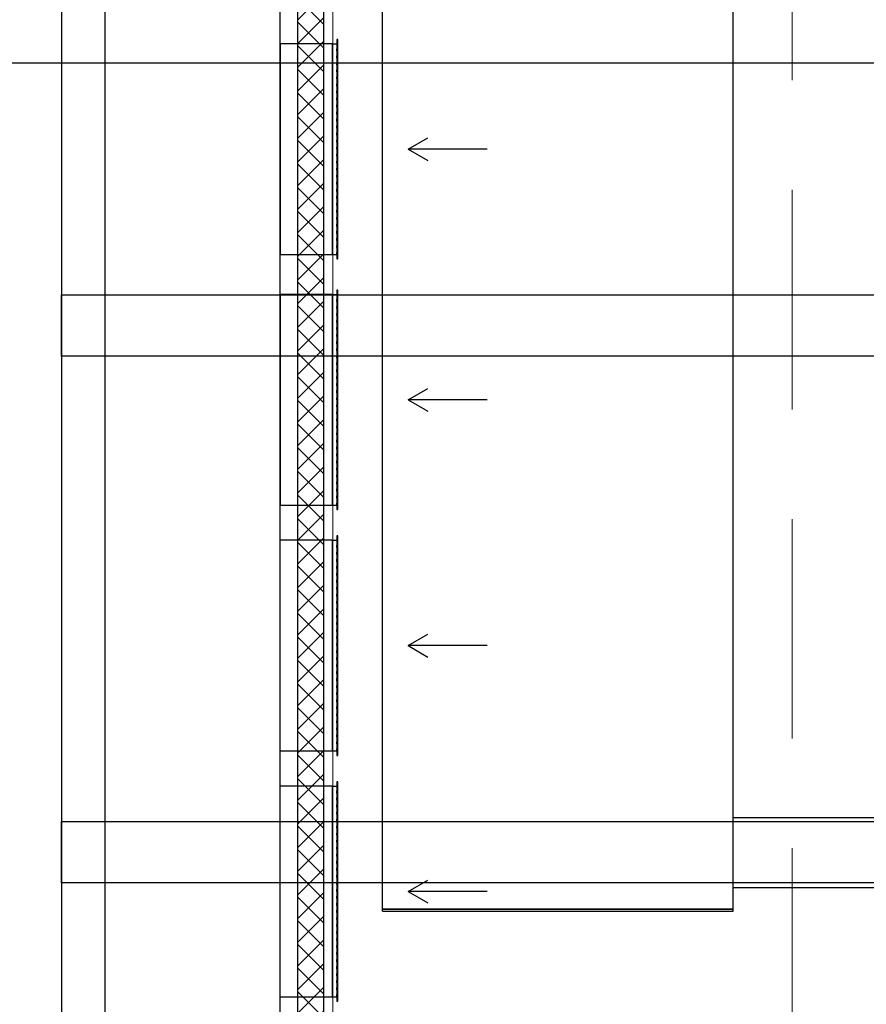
# Model space of a CAD drawing. Header units: centimetres. Extents: x -228435 to 46820, y -89367 to 152985.
# Tile 28 of 256: x -57994 to -53169, y 5638 to 11246. Entities that reach past the tile are written whole.
import ezdxf

# ---------------------------------------------------------------- set-up
doc = ezdxf.new("R2010")
doc.units = ezdxf.units.CM
doc.header["$LTSCALE"] = 50
for name, pattern in [('Balustrady$0$DASHED', [0.75, 0.5, -0.25]), ('CADVENT_HIDDEN', [0.8, 0.25, -0.55]), ('Kondygnacja  -0_5$0$HIDDEN', [9.525, 6.35, -3.175]), ('Kondygnacja  -0_5$0$HIDDEN2', [4.7625, 3.175, -1.5875]), ('Osie rzutów$0$DASHDOT2', [12.7, 6.35, -3.175, 0, -3.175])]:
    doc.linetypes.add(name, pattern=pattern)
doc.layers.get('0').update_dxf_attribs({"color": 8})
for name, color, linetype in [('bgde-nawiewEXP', 250, 'Continuous'), ('bgde-wywiewEXP', 250, 'Continuous'), ('bgde-wywiewHIDDEN', 250, 'Continuous'), ('bgde_AJ_strzałki', 7, 'Continuous'), ('Kondygnacja  -0_5$0$ARCH_GK', 8, 'Continuous'), ('Kondygnacja  -0_5$0$ARCH_KONSTR_POWYŻEJ RZUTU', 8, 'Kondygnacja  -0_5$0$HIDDEN'), ('Kondygnacja  -0_5$0$ARCH_KONSTR_POWYŻEJ RZUTU_IST', 8, 'Kondygnacja  -0_5$0$HIDDEN2'), ('Osie rzutów$0$ARCH_INFO_OSIE_IST', 8, 'Osie rzutów$0$DASHDOT2'), ('Osie rzutów$0$ARCH_INFO_OSIE_OPISY_IST', 8, 'Continuous')]:
    doc.layers.add(name, color=color, linetype=linetype)
doc.layers.add('Kondygnacja  -0_5$0$ARCH_WIDOK', color=8, linetype='Continuous', lineweight=13)

# ---------------------------------------------------------------- blocks, each defined once
blk = doc.blocks.new('Osie rzutów')
at = {"layer": 'Osie rzutów$0$ARCH_INFO_OSIE_IST', "ltscale": 10}
blk.add_line((4436.04, 5600), (15156.54, 5600), dxfattribs=at)
blk = doc.blocks.new('Kondygnacja  -0_5$0$konstrukcja istniejąca -0.5')
at = {"layer": 'Kondygnacja  -0_5$0$ARCH_KONSTR_POWYŻEJ RZUTU_IST', "ltscale": 10}
for points in [[(6338.46, 6175), (6338.46, 5025)], [(7382, 5432.89), (6338.46, 5432.89), (6338.46, 5467.89), (7382, 5467.89)], [(7382, 5132.89), (6338.46, 5132.89), (6338.46, 5167.89), (7382, 5167.89)]]:
    blk.add_lwpolyline(points, dxfattribs=at)
blk = doc.blocks.new('strzałki2')
at = {"layer": 'bgde_AJ_strzałki'}
for p, q in [((0, 686.6), (-64.9, 574.6, 1393)), ((0, 236.6), (0, 686.6)), ((0, 686.6), (64.9, 574.6, 1393))]:
    blk.add_line(p, q, dxfattribs=at)

msp = doc.modelspace()

# ---------------------------------------------------------------- hatches: boundary and pattern name
at = {"layer": 'Kondygnacja  -0_5$0$ARCH_GK', "linetype": 'Continuous', "lineweight": -3}
h = msp.add_hatch(dxfattribs=at)
h.set_pattern_fill('ANSI37', color=256, scale=30, style=0)
h.set_pattern_definition([(45, (-121140, -45000), (-67.35192, 67.35192), []), (135, (-121140, -45000), (-67.35192, -67.35192), [])])
h.paths.add_polyline_path([(-56410, 4850), (-56260, 4850), (-56260, 53640), (-56376.667, 53640), (-56410, 53540)], flags=0)
h.paths.add_polyline_path([(-56410, 53740), (-56376.667, 53640), (-56260, 53640), (-56260, 56010), (-56410, 56160)], flags=0)

# ---------------------------------------------------------------- linework, layer by layer
at = {"linetype": 'Balustrady$0$DASHED', "lineweight": 20, "ltscale": 50}
msp.add_lwpolyline([(-53592.361, 52511.025), (-51070.214, 52511.025), (-51070.214, 5276.785), (-53592.361, 5276.785)], close=True, dxfattribs=at)
at = {"layer": 'bgde-nawiewEXP', "linetype": 'Continuous'}
for points in [[(-55927.061, 6168.983), (-53927.061, 6168.983), (-53927.061, 6178.983), (-55927.061, 6178.983), (-55927.061, 21825.56)], [(-55927.061, 6168.983), (-55927.061, 6178.983), (-53927.061, 6178.983), (-53927.061, 13603.947)]]:
    msp.add_lwpolyline(points, dxfattribs=at)
msp.add_lwpolyline([(-53927.061, 6301.338), (-53927.061, 6701.338), (-52195.805, 6701.338), (-52195.805, 6301.338)], close=True, dxfattribs=at)
at = {"layer": 'bgde-wywiewEXP', "linetype": 'Continuous'}
for points in [[(-57509.347, 5580.544), (-56509.347, 5580.544), (-56509.347, 15410.754), (-57509.347, 15410.754)], [(-56509.347, 9908.453), (-56210.362, 9908.453), (-56210.362, 11108.453), (-56509.347, 11108.453)], [(-56186.362, 9883.453), (-56180.362, 9883.453), (-56180.362, 11133.453), (-56186.362, 11133.453)], [(-56186.362, 8455.754), (-56180.362, 8455.754), (-56180.362, 9705.754), (-56186.362, 9705.754)], [(-56509.347, 8480.754), (-56210.362, 8480.754), (-56210.362, 9680.754), (-56509.347, 9680.754)], [(-56186.362, 7055.754), (-56180.362, 7055.754), (-56180.362, 8305.754), (-56186.362, 8305.754)], [(-56186.362, 5655.754), (-56180.362, 5655.754), (-56180.362, 6905.754), (-56186.362, 6905.754)]]:
    msp.add_lwpolyline(points, close=True, dxfattribs=at)
for points in [[(-56210.362, 9908.453), (-56210.362, 11108.453), (-56186.362, 11108.453)], [(-56210.362, 9908.453), (-56186.362, 9908.453)], [(-56210.362, 8480.754), (-56210.362, 9680.754), (-56186.362, 9680.754)], [(-56210.362, 8480.754), (-56186.362, 8480.754)], [(-56509.347, 7080.754), (-56210.362, 7080.754), (-56210.362, 8280.754), (-56509.347, 8280.754)], [(-56210.362, 7080.754), (-56210.362, 8280.754), (-56186.362, 8280.754)], [(-56210.362, 7080.754), (-56186.362, 7080.754)], [(-56509.347, 5680.754), (-56210.362, 5680.754), (-56210.362, 6880.754), (-56509.347, 6880.754)], [(-56210.362, 5680.754), (-56210.362, 6880.754), (-56186.362, 6880.754)], [(-56210.362, 5680.754), (-56186.362, 5680.754)]]:
    msp.add_lwpolyline(points, dxfattribs=at)
at = {"layer": 'bgde-wywiewHIDDEN', "linetype": 'CADVENT_HIDDEN'}
for points in [[(-56210.362, 9908.453), (-56210.362, 11108.453), (-56186.362, 11108.453), (-56186.362, 9908.453), (-56186.362, 11108.453)], [(-56210.362, 9908.453), (-56186.362, 9908.453)], [(-56210.362, 8480.754), (-56210.362, 9680.754), (-56186.362, 9680.754), (-56186.362, 8480.754), (-56186.362, 9680.754)], [(-56210.362, 8480.754), (-56186.362, 8480.754)], [(-56509.347, 7080.754), (-56509.347, 8280.754)], [(-56210.362, 7080.754), (-56210.362, 8280.754), (-56186.362, 8280.754), (-56186.362, 7080.754), (-56186.362, 8280.754)], [(-56210.362, 7080.754), (-56186.362, 7080.754)], [(-56509.347, 5680.754), (-56509.347, 6880.754)], [(-56210.362, 5680.754), (-56210.362, 6880.754), (-56186.362, 6880.754), (-56186.362, 5680.754), (-56186.362, 6880.754)], [(-56210.362, 5680.754), (-56186.362, 5680.754)]]:
    msp.add_lwpolyline(points, dxfattribs=at)
for points in [[(-56186.362, 9883.453), (-56180.362, 9883.453), (-56180.362, 11133.453), (-56186.362, 11133.453)], [(-56186.362, 11133.453), (-56186.362, 11133.453)], [(-56210.362, 9908.453), (-56210.362, 9908.453)], [(-56186.362, 9883.453), (-56186.362, 9883.453)], [(-56186.362, 9883.453), (-56186.362, 9883.453)], [(-56186.362, 8455.754), (-56180.362, 8455.754), (-56180.362, 9705.754), (-56186.362, 9705.754)], [(-56186.362, 9705.754), (-56186.362, 9705.754)], [(-56210.362, 8480.754), (-56210.362, 8480.754)], [(-56186.362, 8455.754), (-56186.362, 8455.754)], [(-56186.362, 8455.754), (-56186.362, 8455.754)], [(-56186.362, 7055.754), (-56180.362, 7055.754), (-56180.362, 8305.754), (-56186.362, 8305.754)], [(-56186.362, 8305.754), (-56186.362, 8305.754)], [(-56210.362, 7080.754), (-56210.362, 7080.754)], [(-56186.362, 7055.754), (-56186.362, 7055.754)], [(-56186.362, 7055.754), (-56186.362, 7055.754)], [(-56186.362, 5655.754), (-56180.362, 5655.754), (-56180.362, 6905.754), (-56186.362, 6905.754)], [(-56186.362, 6905.754), (-56186.362, 6905.754)], [(-56210.362, 5680.754), (-56210.362, 5680.754)], [(-56186.362, 5655.754), (-56186.362, 5655.754)], [(-56186.362, 5655.754), (-56186.362, 5655.754)]]:
    msp.add_lwpolyline(points, close=True, dxfattribs=at)
at = {"layer": 'Kondygnacja  -0_5$0$ARCH_GK', "linetype": 'Continuous', "lineweight": -3}
for p, q in [((-56260, 4850), (-56260, 56010)), ((-56410, 53540), (-56410, 4850))]:
    msp.add_line(p, q, dxfattribs=at)
at = {"layer": 'Kondygnacja  -0_5$0$ARCH_WIDOK'}
msp.add_line((-56210, 55960), (-56210, 4850), dxfattribs=at)

# ---------------------------------------------------------------- block references
at = {"layer": 'bgde_AJ_strzałki', "rotation": 90}
for p in [(-55093.68, 10508.453), (-55093.68, 9080.754), (-55093.68, 7680.754), (-55093.68, 6280.754)]:
    msp.add_blockref('strzałki2', p, dxfattribs=at)
at = {"layer": 'Kondygnacja  -0_5$0$ARCH_KONSTR_POWYŻEJ RZUTU', "xscale": 10, "yscale": 10, "zscale": 10}
msp.add_blockref('Kondygnacja  -0_5$0$konstrukcja istniejąca -0.5', (-121140, -45000), dxfattribs=at)
at = {"layer": 'Osie rzutów$0$ARCH_INFO_OSIE_OPISY_IST', "xscale": 10, "yscale": 10, "zscale": 10}
msp.add_blockref('Osie rzutów', (-121140, -45000), dxfattribs=at)

doc.saveas('drawing.dxf')
